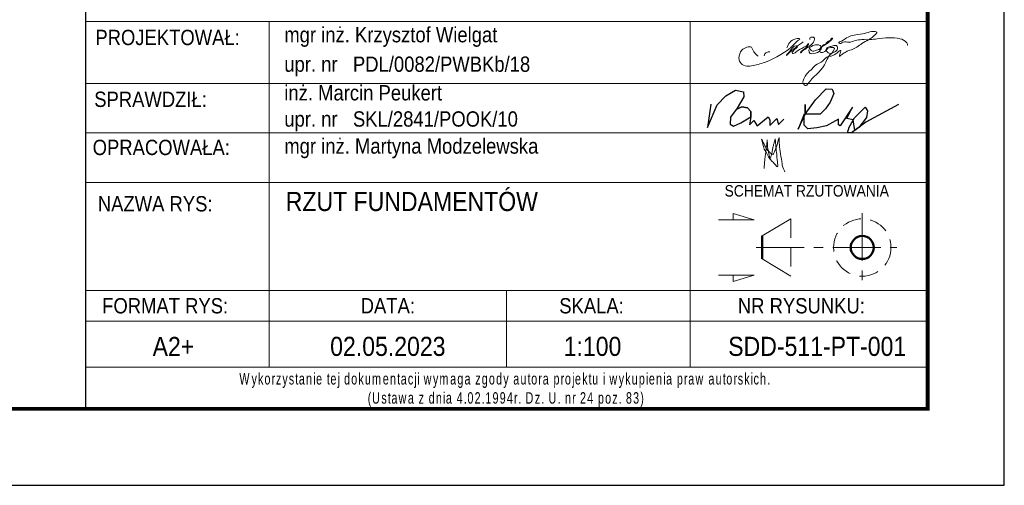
# Model space of a CAD drawing. Header units: millimetres. Extents: x -873 to 1675, y 11424 to 16190.
# Tile 11 of 14: x 4 to 133, y 15694 to 15755. Entities that reach past the tile are written whole.
import ezdxf
from ezdxf.enums import TextEntityAlignment as Align

# ---------------------------------------------------------------- set-up
doc = ezdxf.new("R2010")
doc.units = ezdxf.units.MM
doc.header["$LTSCALE"] = 10
doc.linetypes.add('HIDDEN', pattern=[0.375, 0.25, -0.125])
doc.linetypes.add('MITTE', pattern=[2, 1.25, -0.25, 0.25, -0.25])
doc.layers.add('_FORMATKA', color=8, linetype='Continuous', plot=False)
for name, color, linetype, lineweight in [('_RAMKA', 7, 'Continuous', 35), ('PS_DIM', 4, 'Continuous', 13), ('PS_Hidden', 2, 'HIDDEN', 9), ('PS_MIDLINE', 5, 'MITTE', 13), ('PS_Pos', 1, 'Continuous', 15), ('PS_SOLID', 7, 'Continuous', 30), ('PS_TEXT', 3, 'Continuous', 18)]:
    doc.layers.add(name, color=color, linetype=linetype, lineweight=lineweight)
doc.layers.add('_tabelka', color=7, linetype='Continuous')
doc.styles.add('gil', font='GIL_____.TTF', dxfattribs={"width": 0.9})

# ---------------------------------------------------------------- blocks, each defined once
blk = doc.blocks.new('*U147')
at = {"layer": '_FORMATKA', "lineweight": -3}
blk.add_lwpolyline([(-1000, 0), (0, 0), (0, 420), (-1000, 420)], close=True, dxfattribs=at)
at = {"layer": '_RAMKA', "lineweight": -3, "const_width": 0.5}
blk.add_lwpolyline([(-970, 10), (-10, 10), (-10, 410), (-970, 410)], close=True, dxfattribs=at)
blk = doc.blocks.new('A$C077725B1')
at = {"layer": 'PS_SOLID', "color": 5, "lineweight": 25}
for points in [[(0.45, 3.96), (0, 0.74), (1.35, 3.86), (2.53, 5.09), (3.87, 5.86), (4.96, 5.66), (5.03, 4.97), (4.09, 3.39), (3.17, 2.17), (3.12, 1.2), (3.6, 0.93), (4.61, 1.41), (5.99, 2.21), (5.97, 2.95), (5.49, 3.43), (4.71, 3.58), (3.95, 3.2), (4.71, 3.58), (5.49, 3.43), (5.97, 2.95), (5.99, 2.21), (5.79, 1.09), (6.4, 1.71), (6.83, 0.96), (8.36, 2.21), (8.58, 1.82), (8.58, 1.03), (9.53, 1.97), (9.77, 1.14), (10.51, 1.89)], [(26.25, 3.91), (21.8, 1.47), (19.81, 0), (19.26, 0), (19.47, 0.79), (20.21, 2.08), (21.68, 3.55), (21.99, 3.05), (21.86, 2.14), (20.81, 0.74), (20.25, 0.33), (20.03, 1.78), (19.17, 1.98), (19.96, 3.54), (18.27, 0.97), (18, 1.12), (18, 1.91), (16.37, 0.97), (15.05, 0.72), (13.81, 0.54), (13.29, 1.06), (13.29, 2.56), (12.47, 0.52), (13.42, 2.59), (13.42, 3.89), (13.42, 2.59), (14.85, 4.56), (16.34, 6.04), (17.15, 6.01), (17.36, 5.44), (16.89, 4.25), (16.25, 3.31), (15.51, 2.56), (13.42, 2.59)]]:
    blk.add_lwpolyline(points, dxfattribs=at)
blk = doc.blocks.new('tabela_rys')
at = {"layer": '_tabelka', "color": 251, "lineweight": 15}
for p, q in [((21.62, 58.32), (131.62, 58.32)), ((21.62, 58.32), (131.62, 58.32)), ((45.62, 58.32), (45.62, 37.33)), ((100.62, 58.32), (100.62, 37.33)), ((21.62, 50.24), (131.62, 50.24)), ((21.62, 43.79), (131.62, 43.79)), ((21.62, 37.33), (131.62, 37.33)), ((21.62, 37.33), (131.62, 37.33)), ((21.62, 37.33), (131.62, 37.33)), ((21.62, 37.33), (131.62, 37.33)), ((21.62, 37.33), (131.62, 37.33)), ((21.62, 37.33), (131.62, 37.33)), ((21.62, 37.33), (131.62, 37.33)), ((21.62, 37.33), (131.62, 37.33)), ((45.62, 37.33), (45.62, 23.22)), ((100.62, 37.33), (100.62, 13.22)), ((21.62, 23.22), (131.62, 23.22)), ((131.62, 23.22), (21.62, 23.22)), ((45.62, 23.22), (45.62, 13.22)), ((76.62, 23.22), (76.62, 13.22)), ((21.62, 19.22), (131.62, 19.22)), ((21.62, 13.22), (131.62, 13.22))]:
    blk.add_line(p, q, dxfattribs=at)
at = {"layer": '_tabelka', "color": 251, "lineweight": 30}
blk.add_lwpolyline([(131.62, 123.55), (21.62, 123.55), (21.62, 7.77), (131.62, 7.77)], close=True, dxfattribs=at)
at = {"layer": 'PS_DIM', "color": 5, "true_color": 0x1d16e9}
for points in [[(116.27, 54.78), (116.4, 54.56), (116.58, 54.45), (116.96, 54.56), (117.27, 54.64), (117.58, 54.82), (117.66, 55.11), (117.19, 55.3), (116.43, 55.09), (116.18, 54.85), (116.11, 54.56), (116.28, 54.15), (116.65, 54.15), (117.64, 54.62), (118.01, 55.28), (118.3, 55.44), (118.6, 55.74), (118.91, 55.92), (119.04, 56.14), (119.09, 56.16), (118.24, 55.3), (117.84, 55.07), (117.57, 54.61), (117.57, 54.35), (118.03, 54.35), (118.3, 54.51), (118.35, 54.72), (118.63, 54.99), (119.09, 55.11), (119.38, 55.19), (119.72, 55.19), (119.86, 54.94), (119.56, 54.42), (119.25, 54.24), (118.63, 54.24), (118.45, 54.43), (118.39, 54.64), (119.46, 54.8), (119.3, 54.52), (119.18, 54.31), (118.99, 54.13), (118.15, 52.67), (115.93, 50.15), (115.75, 49.97), (115.52, 50.04), (115.33, 50.36), (115.46, 50.86), (115.83, 51.49), (116.51, 52.17), (116.97, 52.63), (117.94, 53.19), (118.45, 53.7), (119.24, 53.91), (120.28, 54.51), (120.08, 53.78), (120.47, 54.09), (120.72, 54.24), (120.96, 54.38), (121.28, 54.56), (121.66, 54.66), (123.03, 55.46), (124.83, 56.69), (124.99, 56.96), (124.75, 57.03), (124.29, 57.03), (123.37, 56.78), (122.22, 56.61), (121.4, 56.39), (120.69, 55.98), (120.26, 55.73), (120.02, 55.6), (120.05, 55.5), (120.57, 55.64), (121.34, 55.64), (122.15, 55.85), (123.03, 55.97), (124.11, 55.97), (125.01, 56.08), (128, 56.08), (128.89, 55.57), (128.97, 55.25), (128.95, 55.23)], [(109.48, 53.8), (108.99, 54.29), (108.79, 54.65), (108.6, 54.97), (107.99, 54.97), (107.36, 54.6), (106.97, 53.57), (107.12, 53.03), (107.77, 52.55), (108.62, 52.55), (110.32, 53), (114.18, 55.37), (114.63, 55.81), (114.9, 56.08), (114.41, 56.08), (113.23, 54.9)], [(115.36, 55.7), (113.22, 53.93), (113.18, 53.9), (113.18, 53.98), (113.33, 54.13), (113.56, 54.36), (114.45, 55.17), (114.55, 55.14), (113.99, 54.42), (113.95, 54.18), (114.03, 54.16), (114.58, 54.48), (115.19, 54.83), (115.46, 54.98), (115.73, 55.14), (115.95, 55.36), (116.04, 55.45), (116.06, 55.39), (116.02, 55.28), (115.29, 54.61), (115.06, 54.38), (115.02, 54.23), (115.14, 54.35), (115.64, 54.75), (116.77, 55.82), (116.82, 56), (116.82, 56.17), (116.69, 56.3), (116.5, 56.3), (116.26, 56.24), (116.23, 56.11), (116.23, 56)], [(111.02, 54.38), (110.58, 54.31), (110.37, 54.14), (110.28, 53.86)], [(109.92, 42.99), (110.36, 42.1), (110.66, 41.59), (111.09, 41.15), (111.38, 40.99), (111.66, 41.47), (111.96, 42.25), (112.08, 42.76), (112.2, 43.19)], [(111.71, 43.01), (111.79, 41.97), (111.9, 41.03), (111.99, 40.03), (111.99, 39.38), (111.65, 39.72), (111.22, 40.15), (110.84, 40.68), (110.65, 41.02), (110.26, 41.69), (110.08, 42.33), (109.92, 42.99)], [(110.26, 39.14), (110.35, 40.27), (110.43, 40.94), (110.49, 41.47), (110.59, 42.26), (110.65, 42.75), (110.65, 42.9)], [(110.65, 42.9), (110.68, 42.38), (110.68, 42.14), (110.7, 41.97), (110.71, 41.9), (110.76, 41.68), (110.81, 41.47), (110.84, 41.29), (110.91, 40.88), (111.01, 40.53), (111.04, 40.47), (111.14, 40.66), (111.22, 40.95), (111.29, 41.28), (111.38, 41.81), (111.5, 42.26), (111.6, 42.66), (111.71, 43.03)], [(112.2, 43.19), (112.23, 42.5), (112.33, 41.38), (112.56, 40.06), (112.77, 39.1), (112.98, 38.73)]]:
    blk.add_spline(points, degree=3, dxfattribs=at)
at = {"layer": 'PS_Hidden'}
blk.add_line((113.73, 32.58), (113.73, 25.08), dxfattribs=at)
blk.add_circle((123.07, 28.83), 3.75, dxfattribs=at)
at = {"layer": 'PS_MIDLINE', "ltscale": 0.5}
for p, q in [((123.07, 33.33), (123.07, 24.33)), ((109.23, 28.83), (127.57, 28.83))]:
    blk.add_line(p, q, dxfattribs=at)
at = {"layer": 'PS_Pos'}
for p, q in [((109.98, 30.33), (113.73, 32.58)), ((113.73, 25.08), (109.98, 27.33))]:
    blk.add_line(p, q, dxfattribs=at)
at = {"layer": 'PS_Pos', "lineweight": 50}
blk.add_line((109.98, 27.33), (109.98, 30.33), dxfattribs=at)
at = {"layer": 'PS_SOLID', "lineweight": 50}
blk.add_line((109.98, 30.33), (109.98, 27.33), dxfattribs=at)
blk.add_circle((123.07, 28.83), 1.5, dxfattribs=at)
blk.add_circle((123.07, 28.83), 1.5, dxfattribs=at)
at = {"layer": 'PS_TEXT', "color": 7}
for p, q in [((108.95, 32.44), (104.3, 32.44)), ((108.95, 32.44), (106.22, 33.26)), ((106.22, 33.26), (106.22, 32.44)), ((108.95, 25.21), (104.3, 25.21)), ((108.95, 25.21), (106.22, 24.39)), ((106.22, 24.39), (106.22, 25.21))]:
    blk.add_line(p, q, dxfattribs=at)
at = {"layer": 'PS_Pos', "color": 7, "xscale": 0.9500000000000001, "yscale": 0.9500000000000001, "zscale": 0.9500000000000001}
blk.add_blockref('A$C077725B1', (102.85, 43.79), dxfattribs=at)
at = {"layer": '_tabelka', "color": 12, "style": 'gil', "width": 0.9}
for s, p in [('PROJEKTOWAŁ: ', (32.69, 56.26)), ('SPRAWDZIŁ: ', (30.47, 48.18)), ('OPRACOWAŁA: ', (31.87, 41.9)), ('NAZWA RYS:', (30.74, 34.54))]:
    blk.add_text(s, height=2, dxfattribs=at).set_placement(p, align=Align.MIDDLE)
at = {"layer": '_tabelka', "color": 7, "style": 'gil', "width": 0.9}
for s, p in [('mgr inż. Krzysztof Wielgat', (47.6, 56.62)), ('upr. nr   PDL/0082/PWBKb/18 ', (47.6, 52.77)), ('inż. Marcin Peukert', (47.6, 49.03)), ('upr. nr   SKL/2841/POOK/10 ', (47.6, 45.61)), ('mgr inż. Martyna Modzelewska', (47.6, 42.08))]:
    blk.add_text(s, height=2, dxfattribs=at).set_placement(p, align=Align.MIDDLE_LEFT)
at = {"layer": '_tabelka', "color": 251, "style": 'gil', "width": 0.9}
for s, p in [('FORMAT RYS:', (32.04, 21.22)), ('DATA:', (61.12, 21.22)), ('SKALA:', (87.72, 21.22)), ('NR RYSUNKU:', (115.12, 21.22))]:
    blk.add_text(s, height=2, dxfattribs=at).set_placement(p, align=Align.MIDDLE)
at = {"layer": '_tabelka', "color": 7, "lineweight": 13, "insert": (22.63, 10.21), "char_height": 1.5, "attachment_point": 4, "style": 'gil'}
blk.add_mtext_dynamic_manual_height_columns('\\pi19.10122;{\\W0.7;\\T1.2;Wykorzystanie tej dokumentacji wymaga zgody autora projektu i wykupienia praw autorskich.\\P\\pi35.86535;(Ustawa z dnia 4.02.1994r. Dz. U. nr 24 poz. 83)}', width=107.5936, gutter_width=12.5, heights=[0], dxfattribs=at)
at = {"layer": '_tabelka', "color": 7, "style": 'gil', "width": 0.9}
for p in [(47.79, 34.83), (47.79, 30.29), (47.79, 26.06)]:
    blk.add_attdef('NAZWA_RYS:', text='', height=2.5, dxfattribs=at).set_placement(p, align=Align.MIDDLE_LEFT)
blk.add_attdef('FORMAT', text='', height=2.5, dxfattribs=at).set_placement((33.12, 15.91), align=Align.MIDDLE)
at = {"layer": '_tabelka', "color": 7, "style": 'gil', "width": 0.9, "flags": 8}
for tag, p in [('DATA', (61.11, 15.91)), ('SKALA', (87.85, 15.91)), ('NR_RYSUNKU', (117.18, 15.91))]:
    blk.add_attdef(tag, text='', height=2.5, dxfattribs=at).set_placement(p, align=Align.MIDDLE)
at = {"layer": 'PS_TEXT', "color": 7, "insert": (100.88, 36.98), "char_height": 1.5, "width": 31.0028, "attachment_point": 1, "style": 'gil'}
blk.add_mtext('\\pi4.20993;SCHEMAT RZUTOWANIA', dxfattribs=at)

msp = doc.modelspace()

# ---------------------------------------------------------------- block references
at = {"layer": 'PS_DIM'}
msp.add_blockref('*U147', (132.97, 15694.1), dxfattribs=at)
at = {"layer": 'PS_DIM', "color": 7}
ref = msp.add_blockref('tabela_rys', (-8.65, 15696.33), dxfattribs=at)
ref.add_attrib('FORMAT', 'A2+', dxfattribs={"layer": '_tabelka', "color": 7, "height": 2.5, "style": 'gil', "width": 0.9}).set_placement((24.47, 15712.25), align=Align.MIDDLE)
ref.add_attrib('DATA', '02.05.2023', dxfattribs={"layer": '_tabelka', "color": 7, "height": 2.5, "style": 'gil', "width": 0.9, "flags": 8}).set_placement((52.47, 15712.25), align=Align.MIDDLE)
ref.add_attrib('SKALA', '1:100', dxfattribs={"layer": '_tabelka', "color": 7, "height": 2.5, "style": 'gil', "width": 0.9, "flags": 8}).set_placement((79.2, 15712.25), align=Align.MIDDLE)
ref.add_attrib('NR_RYSUNKU', 'SDD-511-PT-001', dxfattribs={"layer": '_tabelka', "color": 7, "height": 2.5, "style": 'gil', "width": 0.9, "flags": 8}).set_placement((108.54, 15712.25), align=Align.MIDDLE)
ref.add_attrib('NAZWA_RYS:', 'RZUT FUNDAMENTÓW', dxfattribs={"layer": '_tabelka', "color": 7, "height": 2.5, "style": 'gil', "width": 0.9}).set_placement((39.14, 15731.17), align=Align.MIDDLE_LEFT)

doc.saveas('drawing.dxf')
